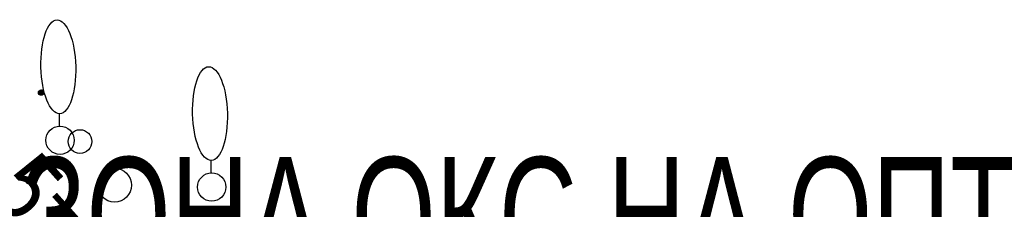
# Model space of a CAD drawing. Header units: millimetres. Extents: x 4385 to 11928, y 17253 to 36963.
# Tile 178 of 256: x 5935.16 to 5949.74, y 18711.37 to 18714.18. Entities that reach past the tile are written whole.
import ezdxf
from ezdxf.enums import TextEntityAlignment as Align

# ---------------------------------------------------------------- set-up
doc = ezdxf.new("R2010")
doc.units = ezdxf.units.MM
for name, color, linetype, lineweight in [('Геоподоснова_34179-21 от 9.08.21$0$Кабель Мосэнерго', 7, 'Continuous', 25), ('Геоподоснова_34179-21 от 9.08.21$0$Красные линии', 7, 'Continuous', 25), ('Геоподоснова_34179-21 от 9.08.21$0$Отдельно стоящее дерево', 7, 'Continuous', 25), ('Геоподоснова_34179-21 от 9.08.21$0$Полоса деревьев', 7, 'Continuous', 25)]:
    doc.layers.add(name, color=color, linetype=linetype, lineweight=lineweight)
doc.styles.add('Геоподоснова_34179-21 от 9.08.21$0$Style-RUSSIAN_1251', font='RUSSIAN_1251.shx')
doc.styles.add('Геоподоснова_34179-21 от 9.08.21$0$Style-RUSSIAN_1251 I 0.00000', font='RUSSIAN_1251.shx')

# ---------------------------------------------------------------- blocks, each defined once
blk = doc.blocks.new('Геоподоснова_34179-21 от 9.08.21$0$DEREVO_130')
at = {"layer": 'Геоподоснова_34179-21 от 9.08.21$0$Отдельно стоящее дерево', "color": 7, "linetype": 'Continuous', "lineweight": 25, "flags": 128}
blk.add_lwpolyline([(-0.007, 0.21), (-0.007, 0.393)], dxfattribs=at)
at = {"layer": 'Геоподоснова_34179-21 от 9.08.21$0$Отдельно стоящее дерево', "color": 7, "linetype": 'Continuous', "lineweight": 25}
blk.add_arc((0, 0), 0.21, 0, 359.99999, dxfattribs=at)
blk.add_ellipse((-0.0255, 1.088), major_axis=(-0.0185, 0.695), ratio=0.3698286, dxfattribs=at)
blk = doc.blocks.new('Геоподоснова_34179-21 от 9.08.21$0$DEREVO_131')
at = {"layer": 'Геоподоснова_34179-21 от 9.08.21$0$Отдельно стоящее дерево', "color": 7, "linetype": 'Continuous', "lineweight": 25, "flags": 128}
blk.add_lwpolyline([(-0.007, 0.21), (-0.007, 0.393)], dxfattribs=at)
at = {"layer": 'Геоподоснова_34179-21 от 9.08.21$0$Отдельно стоящее дерево', "color": 7, "linetype": 'Continuous', "lineweight": 25}
blk.add_arc((0, 0), 0.21, 0, 359.99999, dxfattribs=at)
blk.add_ellipse((-0.0255, 1.088), major_axis=(-0.0185, 0.695), ratio=0.3698286, dxfattribs=at)
blk = doc.blocks.new('Геоподоснова_34179-21 от 9.08.21$0$msdElementTypeLineString_75')
at = {"layer": 'Геоподоснова_34179-21 от 9.08.21$0$Полоса деревьев', "color": 7, "linetype": 'Continuous', "lineweight": 25}
for p, q in [((6.345, 150.337), (6.376, 150.298)), ((6.347, 150.344), (6.383, 150.298)), ((6.347, 150.326), (6.366, 150.303)), ((6.348, 150.35), (6.389, 150.298)), ((6.35, 150.355), (6.395, 150.299)), ((6.353, 150.36), (6.399, 150.301)), ((6.356, 150.364), (6.404, 150.303)), ((6.359, 150.368), (6.409, 150.305)), ((6.364, 150.37), (6.412, 150.309)), ((6.368, 150.372), (6.416, 150.313)), ((6.373, 150.375), (6.419, 150.317)), ((6.378, 150.376), (6.422, 150.321)), ((6.385, 150.376), (6.423, 150.328)), ((6.391, 150.376), (6.424, 150.334)), ((6.4, 150.373), (6.423, 150.343)), ((6.41, 150.368), (6.416, 150.361))]:
    blk.add_line(p, q, dxfattribs=at)
for centre, radius in [((6.385, 150.337), 0.04), ((6.96, 149.612), 0.175), ((7.472, 148.966), 0.25)]:
    blk.add_circle(centre, radius, dxfattribs=at)
blk = doc.blocks.new('Геоподоснова_34179-21 от 9.08.21$0$DIMTXT_55')
at = {"layer": 'Геоподоснова_34179-21 от 9.08.21$0$Кабель Мосэнерго', "color": 7, "linetype": 'Continuous', "lineweight": 25}
for q in [(0.244, 0.902), (0.674, 0.647)]:
    blk.add_line((0, 0), q, dxfattribs=at)
at = {"layer": 'Геоподоснова_34179-21 от 9.08.21$0$Кабель Мосэнерго', "color": 7, "linetype": 'Continuous', "lineweight": 25, "flags": 128}
blk.add_lwpolyline([(0, 0), (1.098, 1.851), (-0.924, 4.113)], dxfattribs=at)
at = {"layer": 'Геоподоснова_34179-21 от 9.08.21$0$Кабель Мосэнерго', "color": 7, "linetype": 'Continuous', "lineweight": 25, "style": 'Геоподоснова_34179-21 от 9.08.21$0$Style-RUSSIAN_1251', "width": 0.899998}
blk.add_text('5тр.', height=1, rotation=311.7867, dxfattribs=at).set_placement((0.157, 5.08), align=Align.TOP_LEFT)
blk = doc.blocks.new('Геоподоснова_34179-21 от 9.08.21$0$msdElementTypeTextNode_42')
at = {"layer": 'Геоподоснова_34179-21 от 9.08.21$0$Красные линии', "color": 1, "linetype": 'Continuous', "lineweight": 53, "style": 'Геоподоснова_34179-21 от 9.08.21$0$Style-RUSSIAN_1251 I 0.00000', "width": 0.705882}
for s, p in [('ЗОНА ОКС НА ОПТ ', (0.027, 1.131)), ('(Р.6 (ИК-4))', (-0.002, -1.131))]:
    blk.add_text(s, height=1.7, dxfattribs=at).set_placement(p, align=Align.MIDDLE_CENTER)
blk = doc.blocks.new('Геоподоснова_34179-21 от 9.08.21')
at = {"layer": 'Геоподоснова_34179-21 от 9.08.21$0$Кабель Мосэнерго', "color": 7, "linetype": 'Continuous', "lineweight": 25}
blk.add_blockref('Геоподоснова_34179-21 от 9.08.21$0$DIMTXT_55', (5935.271, 18707.205), dxfattribs=at)
at = {"layer": 'Геоподоснова_34179-21 от 9.08.21$0$Красные линии', "color": 1, "linetype": 'Continuous', "lineweight": 53}
blk.add_blockref('Геоподоснова_34179-21 от 9.08.21$0$msdElementTypeTextNode_42', (5942.746, 18710.163), dxfattribs=at)
at = {"layer": 'Геоподоснова_34179-21 от 9.08.21$0$Отдельно стоящее дерево', "color": 7, "linetype": 'Continuous', "lineweight": 25}
for name, p in [('Геоподоснова_34179-21 от 9.08.21$0$DEREVO_131', (5935.761, 18712.394)), ('Геоподоснова_34179-21 от 9.08.21$0$DEREVO_130', (5938.006, 18711.701))]:
    blk.add_blockref(name, p, dxfattribs=at)
at = {"layer": 'Геоподоснова_34179-21 от 9.08.21$0$Полоса деревьев', "color": 7, "linetype": 'Continuous', "lineweight": 25}
blk.add_blockref('Геоподоснова_34179-21 от 9.08.21$0$msdElementTypeLineString_75', (5929.096, 18562.763), dxfattribs=at)

msp = doc.modelspace()

# ---------------------------------------------------------------- block references
msp.add_blockref('Геоподоснова_34179-21 от 9.08.21', (0, 0))

doc.saveas('drawing.dxf')
